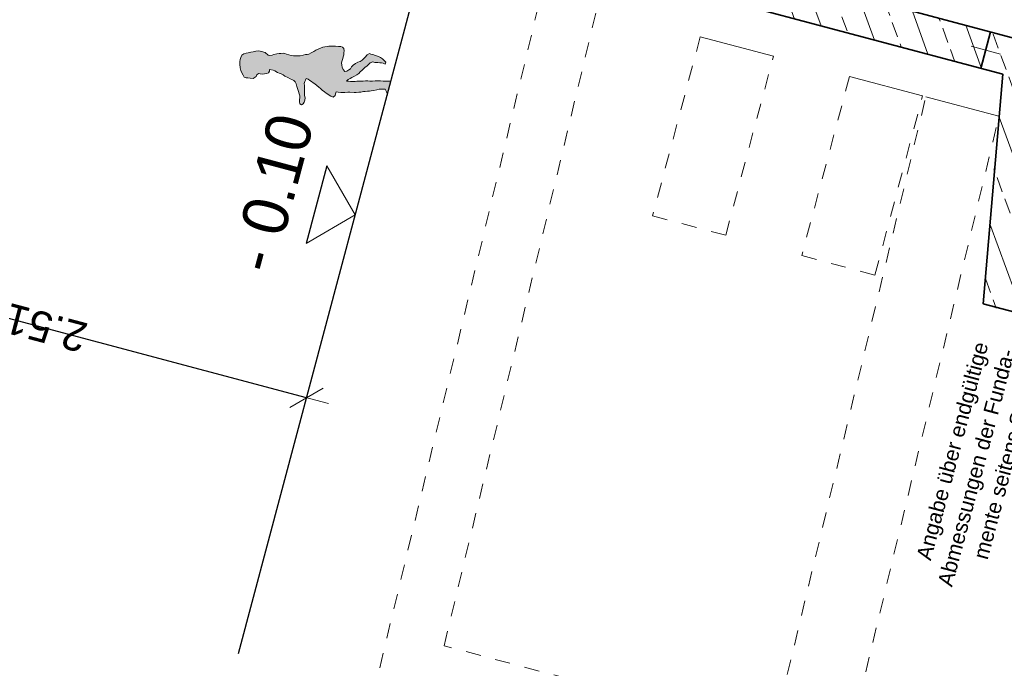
# Model space of a CAD drawing. Header units: metres. Extents: x 4462557 to 4462755, y 5328146 to 5328388.
# Tile 2 of 149: x 4462606.52 to 4462613.03, y 5328193.36 to 5328197.65. Entities that reach past the tile are written whole.
import ezdxf

# ---------------------------------------------------------------- set-up
doc = ezdxf.new("R2010")
doc.units = ezdxf.units.M
doc.header["$PDMODE"] = 65
doc.linetypes.add('AUSGEZOGEN', pattern=[0])
doc.linetypes.add('VERDECKT2_S2', pattern=[0.15000000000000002, 0.1, -0.05])
for name, color, linetype, lineweight in [('Maßlinie_Allgemein', 7, 'AUSGEZOGEN', 13), ('Schraffur', 7, 'AUSGEZOGEN', 158), ('Standard', 7, 'AUSGEZOGEN', 13), ('Wand', 7, 'AUSGEZOGEN', 35)]:
    doc.layers.add(name, color=color, linetype=linetype, lineweight=lineweight)
doc.styles.add('ARIAL', font='ARIAL.TTF')
doc.dimstyles.new('_DIMSTYLE_18', dxfattribs={"dimtxt": 0.2, "dimasz": 0.3, "dimexe": 0, "dimexo": 0, "dimgap": 0.1, "dimtad": 2, "dimrnd": 0.01, "dimzin": 4, "dimdsep": 46, "dimtxsty": 'ARIAL', "dimblk1": 'ALL_ML_STRICH', "dimblk2": 'ALL_ML_STRICH', "dimsah": 1, "dimcen": 0, "dimclrd": 7, "dimclre": 7, "dimclrt": 7, "dimadec": 0, "dimazin": 0, "dimtfac": 1, "dimtdec": 0, "dimtix": 1, "dimtmove": 2, "dimatfit": 3, "dimfxl": 0, "dimtzin": 0, "dimlwd": 0, "dimlwe": 13, "dimarcsym": 0})
doc.dimstyles.new('_DIMSTYLE_24', dxfattribs={"dimtxt": 0.2, "dimasz": 0.3, "dimexe": 0, "dimexo": 0, "dimgap": 0.1, "dimtad": 2, "dimdec": 1, "dimlfac": 100, "dimrnd": 1, "dimzin": 4, "dimdsep": 46, "dimtxsty": 'ARIAL', "dimblk1": 'ALL_ML_STRICH', "dimblk2": 'ALL_ML_STRICH', "dimsah": 1, "dimcen": 0, "dimclrd": 7, "dimclre": 7, "dimclrt": 7, "dimadec": 0, "dimazin": 0, "dimtfac": 1, "dimtdec": 0, "dimtix": 1, "dimtmove": 2, "dimatfit": 3, "dimfxl": 0, "dimtzin": 0, "dimlwd": 0, "dimlwe": 13, "dimarcsym": 0})

# ---------------------------------------------------------------- blocks, each defined once
blk = doc.blocks.new('ALL_ML_STRICH')
at = {"color": 0, "linetype": 'ByBlock', "lineweight": -2}
for p, q in [((0, -0.5), (0, 0.5)), ((-0.3, -0.3), (0.3, 0.3)), ((-1, 0), (0.5, 0))]:
    blk.add_line(p, q, dxfattribs=at)
blk = doc.blocks.new('*D637')
at = {"layer": 'DEFPOINTS', "color": 7, "linetype": 'AUSGEZOGEN', "lineweight": 13}
for p in [(4462606.924352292, 5328199.322656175), (4462609.251311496, 5328198.288955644), (4462608.414872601, 5328195.14843472)]:
    blk.add_point(p, dxfattribs=at)
at = {"layer": 'Maßlinie_Allgemein', "color": 7, "linetype": 'AUSGEZOGEN', "lineweight": -2}
for p, q in [((4462605.98496717, 5328195.795609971), (4462605.98496717, 5328195.795609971)), ((4462608.414872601, 5328195.14843472), (4462605.98496717, 5328195.795609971)), ((4462608.414872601, 5328195.14843472), (4462608.414872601, 5328195.14843472))]:
    blk.add_line(p, q, dxfattribs=at)
at = {"layer": 'Maßlinie_Allgemein', "color": 7, "linetype": 'AUSGEZOGEN', "lineweight": 13, "xscale": 0.3, "yscale": 0.3, "zscale": 0.3}
for p, rotation in [((4462605.98496717, 5328195.795609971), 165.0861851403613), ((4462608.414872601, 5328195.14843472), 345.0861851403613)]:
    blk.add_blockref('ALL_ML_STRICH', p, dxfattribs=dict(at, rotation=rotation))
at = {"layer": 'Maßlinie_Allgemein', "color": 7, "linetype": 'AUSGEZOGEN', "lineweight": 13, "insert": (4462606.241242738, 5328195.199617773), "char_height": 0.2, "width": 0.01, "attachment_point": 1, "rotation": 165.08618514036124, "line_spacing_factor": 0.6024096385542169, "style": 'ARIAL'}
blk.add_mtext('Einfahrtshöhe', dxfattribs=at)
at = {"layer": 'Maßlinie_Allgemein', "color": 7, "linetype": 'AUSGEZOGEN', "lineweight": 13, "insert": (4462606.692276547, 5328195.610756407), "char_height": 0.2, "width": 0.8, "attachment_point": 5, "rotation": 165.08618514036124, "style": 'ARIAL'}
blk.add_mtext('\\A1;{\\A1;{2.51\\H0.132000;\\S^ ;}}', dxfattribs=at)
blk = doc.blocks.new('*D638')
at = {"layer": 'DEFPOINTS', "color": 7, "linetype": 'AUSGEZOGEN', "lineweight": 13}
for p in [(4462606.939982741, 5328202.423074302), (4462606.924352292, 5328199.322656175), (4462605.98496717, 5328195.795609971)]:
    blk.add_point(p, dxfattribs=at)
at = {"layer": 'Maßlinie_Allgemein', "color": 7, "linetype": 'AUSGEZOGEN', "lineweight": -2}
for p, q in [((4462605.22850015, 5328195.997085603), (4462605.22850015, 5328195.997085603)), ((4462605.98496717, 5328195.795609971), (4462605.22850015, 5328195.997085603)), ((4462605.98496717, 5328195.795609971), (4462605.98496717, 5328195.795609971))]:
    blk.add_line(p, q, dxfattribs=at)
at = {"layer": 'Maßlinie_Allgemein', "color": 7, "linetype": 'AUSGEZOGEN', "lineweight": 13, "xscale": 0.3, "yscale": 0.3, "zscale": 0.3}
for p, rotation in [((4462605.22850015, 5328195.997085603), 165.0861851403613), ((4462605.98496717, 5328195.795609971), 345.0861851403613)]:
    blk.add_blockref('ALL_ML_STRICH', p, dxfattribs=dict(at, rotation=rotation))
at = {"layer": 'Maßlinie_Allgemein', "color": 7, "linetype": 'AUSGEZOGEN', "lineweight": 13, "insert": (4462605.328105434, 5328195.974086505), "char_height": 0.2, "width": 0.8, "attachment_point": 5, "rotation": 165.08618514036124, "style": 'ARIAL'}
blk.add_mtext('\\A1;{\\A1;{78\\H0.132000;\\S^ ;}}', dxfattribs=at)
blk = doc.blocks.new('*D646')
at = {"layer": 'DEFPOINTS', "color": 7, "linetype": 'AUSGEZOGEN', "lineweight": 13}
for p in [(4462613.271177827, 5328197.218313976), (4462614.479070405, 5328196.89660673), (4462612.885129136, 5328195.7688429)]:
    blk.add_point(p, dxfattribs=at)
at = {"layer": 'Maßlinie_Allgemein', "color": 7, "linetype": 'AUSGEZOGEN', "lineweight": -2}
for p, q in [((4462614.479070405, 5328196.89660673), (4462614.093021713, 5328195.447135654)), ((4462614.479070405, 5328196.89660673), (4462614.479070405, 5328196.89660673)), ((4462614.093021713, 5328195.447135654), (4462614.093021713, 5328195.447135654))]:
    blk.add_line(p, q, dxfattribs=at)
at = {"layer": 'Maßlinie_Allgemein', "color": 7, "linetype": 'AUSGEZOGEN', "lineweight": 13, "xscale": 0.3, "yscale": 0.3, "zscale": 0.3}
for p, rotation in [((4462614.479070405, 5328196.89660673), 75.08618509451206), ((4462614.093021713, 5328195.447135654), 255.086185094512)]:
    blk.add_blockref('ALL_ML_STRICH', p, dxfattribs=dict(at, rotation=rotation))
at = {"layer": 'Maßlinie_Allgemein', "color": 7, "linetype": 'AUSGEZOGEN', "lineweight": 13, "insert": (4462614.142431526, 5328195.645903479), "char_height": 0.2, "width": 0.8, "attachment_point": 5, "rotation": 255.08618509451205, "style": 'ARIAL'}
blk.add_mtext('\\A1;{\\A1;{1.50\\H0.132000;\\S^ ;}}', dxfattribs=at)

msp = doc.modelspace()

# ---------------------------------------------------------------- hatches: boundary and pattern name
at = {"layer": 'Schraffur', "linetype": 'AUSGEZOGEN', "lineweight": 18}
h = msp.add_hatch(dxfattribs=at)
h.set_pattern_fill('SCHRAFFUR_7', scale=0.09999999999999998, angle=65, style=0, pattern_type=2)
h.set_pattern_definition([(110, (0, 0), (-0.2819077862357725, -0.1026060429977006), []), (110, (-0.1409538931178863, -0.05130302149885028), (-0.2819077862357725, -0.1026060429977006), [0.1, -0.05])])
h.paths.add_polyline_path([(4462613.015596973, 5328197.286384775), (4462612.885129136, 5328195.7688429), (4462613.368286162, 5328195.640160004), (4462613.9473592, 5328197.814366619), (4462613.464202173, 5328197.943049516), (4462613.079938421, 5328197.527963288), (4462611.3239081, 5328197.995660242), (4462610.571860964, 5328198.195958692), (4462610.281966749, 5328198.273168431), (4462609.992072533, 5328198.350378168), (4462609.702178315, 5328198.427587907), (4462608.832495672, 5328198.65921712), (4462608.639233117, 5328198.710690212), (4462608.677837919, 5328198.855637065), (4462608.484575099, 5328198.907110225), (4462608.291312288, 5328198.958583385), (4462608.32904987, 5328198.534588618), (4462608.38162885, 5328198.520584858), (4462611.259566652, 5328197.754081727)], flags=0)
at = {"layer": 'Standard', "linetype": 'AUSGEZOGEN', "lineweight": 18}
msp.add_hatch(color=176, dxfattribs=at).paths.add_polyline_path([(4462608.52143117, 5328197.464380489), (4462608.506336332, 5328197.459248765), (4462608.491574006, 5328197.452504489), (4462608.476809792, 5328197.445760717), (4462608.461666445, 5328197.437585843), (4462608.430623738, 5328197.418397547), (4462608.417899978, 5328197.416446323), (4462608.406648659, 5328197.417154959), (4462608.392644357, 5328197.413256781), (4462608.373085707, 5328197.408553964), (4462608.362165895, 5328197.407646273), (4462608.346973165, 5328197.407876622), (4462608.328030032, 5328197.408345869), (4462608.312693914, 5328197.41090646), (4462608.297025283, 5328197.415079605), (4462608.282971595, 5328197.419586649), (4462608.270341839, 5328197.423710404), (4462608.260369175, 5328197.426366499), (4462608.244608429, 5328197.424464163), (4462608.233689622, 5328197.423560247), (4462608.218639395, 5328197.421464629), (4462608.198892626, 5328197.416047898), (4462608.187213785, 5328197.412290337), (4462608.17268608, 5328197.409295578), (4462608.161814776, 5328197.411431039), (4462608.142057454, 5328197.428893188), (4462608.132277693, 5328197.432265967), (4462608.108774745, 5328197.438525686), (4462608.094151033, 5328197.440892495), (4462608.079623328, 5328197.437897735), (4462608.061346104, 5328197.435137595), (4462608.047010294, 5328197.432855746), (4462608.029777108, 5328197.428293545), (4462608.015251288, 5328197.425298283), (4462608.001244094, 5328197.421396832), (4462607.987337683, 5328197.412136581), (4462607.979414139, 5328197.396706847), (4462607.976189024, 5328197.384597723), (4462607.973819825, 5328197.369972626), (4462607.972829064, 5328197.351932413), (4462607.976585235, 5328197.328811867), (4462607.980246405, 5328197.311056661), (4462607.984714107, 5328197.299190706), (4462607.994974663, 5328197.280441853), (4462608.003002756, 5328197.26762359), (4462608.0154415, 5328197.262782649), (4462608.026694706, 5328197.262073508), (4462608.042218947, 5328197.260226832), (4462608.062398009, 5328197.258668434), (4462608.081907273, 5328197.271776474), (4462608.086175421, 5328197.282079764), (4462608.097568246, 5328197.290485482), (4462608.108819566, 5328197.289776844), (4462608.120406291, 5328197.287458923), (4462608.137591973, 5328197.288981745), (4462608.151216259, 5328197.291453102), (4462608.163084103, 5328197.2959203), (4462608.168777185, 5328197.305844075), (4462608.168964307, 5328197.317998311), (4462608.19464933, 5328197.314209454), (4462608.204385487, 5328197.307804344), (4462608.223188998, 5328197.298220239), (4462608.234727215, 5328197.292859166), (4462608.246454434, 5328197.288207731), (4462608.259227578, 5328197.281753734), (4462608.272143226, 5328197.27297377), (4462608.29061523, 5328197.265005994), (4462608.307282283, 5328197.255990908), (4462608.31739745, 5328197.251008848), (4462608.330882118, 5328197.244365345), (4462608.339145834, 5328197.235300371), (4462608.346461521, 5328197.222675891), (4462608.351023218, 5328197.205440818), (4462608.356251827, 5328197.184980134), (4462608.361954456, 5328197.172021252), (4462608.365661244, 5328197.157305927), (4462608.370270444, 5328197.143110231), (4462608.369561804, 5328197.131858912), (4462608.367904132, 5328197.11704431), (4462608.368051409, 5328197.103277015), (4462608.369812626, 5328197.089839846), (4462608.38063743, 5328197.084668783), (4462608.392697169, 5328197.089848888), (4462608.399859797, 5328197.102429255), (4462608.403084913, 5328197.114538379), (4462608.404742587, 5328197.12935298), (4462608.401604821, 5328197.146204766), (4462608.401647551, 5328197.16068547), (4462608.40188029, 5328197.175879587), (4462608.401590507, 5328197.191972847), (4462608.400634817, 5328197.211295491), (4462608.399776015, 5328197.225252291), (4462608.403190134, 5328197.23807105), (4462608.408171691, 5328197.24818433), (4462608.413154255, 5328197.258301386), (4462608.426307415, 5328197.253274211), (4462608.437086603, 5328197.245063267), (4462608.448054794, 5328197.23756196), (4462608.457600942, 5328197.230443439), (4462608.469804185, 5328197.221857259), (4462608.482531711, 5328197.212363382), (4462608.49630428, 5328197.201071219), (4462608.506704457, 5328197.191437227), (4462608.518718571, 5328197.182133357), (4462608.533913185, 5328197.170458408), (4462608.544692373, 5328197.162247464), (4462608.554238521, 5328197.155128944), (4462608.564686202, 5328197.14853433), (4462608.575845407, 5328197.141750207), (4462608.590231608, 5328197.135630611), (4462608.603426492, 5328197.145080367), (4462608.609875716, 5328197.169294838), (4462608.622551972, 5328197.168206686), (4462608.641829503, 5328197.166124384), (4462608.667561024, 5328197.165371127), (4462608.687786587, 5328197.166848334), (4462608.700842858, 5328197.167187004), (4462608.729612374, 5328197.166388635), (4462608.743192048, 5328197.165823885), (4462608.761089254, 5328197.167157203), (4462608.77433453, 5328197.16820551), (4462608.791188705, 5328197.171344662), (4462608.802107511, 5328197.172248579), (4462608.817869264, 5328197.17415469), (4462608.829502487, 5328197.17487237), (4462608.841322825, 5328197.176300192), (4462608.858175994, 5328197.179435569), (4462608.88006023, 5328197.184287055), (4462608.895299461, 5328197.187092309), (4462608.918563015, 5328197.188524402), (4462608.934990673, 5328197.187201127), (4462608.942592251, 5328197.169920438), (4462608.948768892, 5328197.153019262), (4462608.950098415, 5328197.147333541), (4462608.974653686, 5328197.239529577), (4462608.966734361, 5328197.240522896), (4462608.947791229, 5328197.24099214), (4462608.932599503, 5328197.241226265), (4462608.9218697, 5328197.241031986), (4462608.902595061, 5328197.24311756), (4462608.883461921, 5328197.242873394), (4462608.86788829, 5328197.241681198), (4462608.84999008, 5328197.240344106), (4462608.833374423, 5328197.240961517), (4462608.819985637, 5328197.242235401), (4462608.804792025, 5328197.242470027), (4462608.789743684, 5328197.240373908), (4462608.775453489, 5328197.241131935), (4462608.76329875, 5328197.241317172), (4462608.747917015, 5328197.240837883), (4462608.7368082, 5328197.239220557), (4462608.722136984, 5328197.238547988), (4462608.704616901, 5328197.238638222), (4462608.691229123, 5328197.23991588), (4462608.677839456, 5328197.241194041), (4462608.689612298, 5328197.251026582), (4462608.702239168, 5328197.258343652), (4462608.714865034, 5328197.265656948), (4462608.7307189, 5328197.273638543), (4462608.745863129, 5328197.281809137), (4462608.759248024, 5328197.291972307), (4462608.769404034, 5328197.301471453), (4462608.781745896, 5328197.313440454), (4462608.790810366, 5328197.321702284), (4462608.800777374, 5328197.330491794), (4462608.815064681, 5328197.341174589), (4462608.826313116, 5328197.351906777), (4462608.834333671, 5328197.361978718), (4462608.85175586, 5328197.367250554), (4462608.866379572, 5328197.364883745), (4462608.885656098, 5328197.362797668), (4462608.898332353, 5328197.361709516), (4462608.909773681, 5328197.36171429), (4462608.920455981, 5328197.358869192), (4462608.933609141, 5328197.353842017), (4462608.938448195, 5328197.366281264), (4462608.928238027, 5328197.376628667), (4462608.91536699, 5328197.388444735), (4462608.903876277, 5328197.396845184), (4462608.890201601, 5328197.402775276), (4462608.871019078, 5328197.410936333), (4462608.852689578, 5328197.416578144), (4462608.839870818, 5328197.419992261), (4462608.829566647, 5328197.424264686), (4462608.81456681, 5328197.41376762), (4462608.800947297, 5328197.399854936), (4462608.790219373, 5328197.388216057), (4462608.782389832, 5328197.378861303), (4462608.769573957, 5328197.370834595), (4462608.75395471, 5328197.36660252), (4462608.737008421, 5328197.357387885), (4462608.721818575, 5328197.346177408), (4462608.7125176, 5328197.334166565), (4462608.705731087, 5328197.323005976), (4462608.695051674, 5328197.314410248), (4462608.681713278, 5328197.307282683), (4462608.666664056, 5328197.305190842), (4462608.657544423, 5328197.316771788), (4462608.649565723, 5328197.332628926), (4462608.647613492, 5328197.345348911), (4462608.646610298, 5328197.361632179), (4462608.650072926, 5328197.37749409), (4462608.653487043, 5328197.390312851), (4462608.657423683, 5328197.402232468), (4462608.661740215, 5328197.415570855), (4462608.661735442, 5328197.427012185), (4462608.662492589, 5328197.441306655), (4462608.660397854, 5328197.456352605), (4462608.651422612, 5328197.465607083), (4462608.642020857, 5328197.470399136), (4462608.625925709, 5328197.470109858), (4462608.606271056, 5328197.470768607), (4462608.594306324, 5328197.471667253), (4462608.577499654, 5328197.47156748), (4462608.562307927, 5328197.471801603), (4462608.551009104, 5328197.469470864), (4462608.535769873, 5328197.466665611)])

# ---------------------------------------------------------------- linework, layer by layer
at = {"layer": 'Standard', "color": 7, "linetype": 'AUSGEZOGEN', "lineweight": 35}
for p, q in [((4462608.639233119, 5328198.710690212), (4462613.079938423, 5328197.527963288)), ((4462608.329049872, 5328198.534588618), (4462613.015596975, 5328197.286384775)), ((4462612.870649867, 5328197.324989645), (4462612.934991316, 5328197.566568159)), ((4462612.885129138, 5328195.7688429), (4462613.015596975, 5328197.286384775)), ((4462612.885129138, 5328195.7688429), (4462613.368286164, 5328195.640160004))]:
    msp.add_line(p, q, dxfattribs=at)
at = {"layer": 'Standard', "color": 7, "linetype": 'AUSGEZOGEN', "lineweight": 25}
for p, q in [((4462607.964482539, 5328193.457385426), (4462609.251311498, 5328198.288955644)), ((4462608.548591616, 5328196.680804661), (4462608.412102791, 5328196.168339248))]:
    msp.add_line(p, q, dxfattribs=at)
at = {"layer": 'Standard', "color": 253, "linetype": 'VERDECKT2_S2', "lineweight": 13}
for p, q in [((4462608.89813578, 5328193.3639474), (4462609.965062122, 5328197.814270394)), ((4462609.323637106, 5328193.509335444), (4462610.332261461, 5328197.716471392)), ((4462611.016532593, 5328197.53422424), (4462610.701259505, 5328196.350489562)), ((4462611.184416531, 5328196.221806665), (4462611.49968962, 5328197.405541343)), ((4462612.002172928, 5328197.271711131), (4462611.68689984, 5328196.087976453)), ((4462611.497950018, 5328192.930234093), (4462612.506574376, 5328197.137370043)), ((4462612.170056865, 5328195.959293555), (4462612.485329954, 5328197.143028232)), ((4462611.922956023, 5328192.558323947), (4462612.989882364, 5328197.008646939)), ((4462610.701259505, 5328196.350489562), (4462611.184416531, 5328196.221806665)), ((4462611.68689984, 5328196.087976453), (4462612.170056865, 5328195.959293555)), ((4462611.497950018, 5328192.930234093), (4462609.323637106, 5328193.509335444))]:
    msp.add_line(p, q, dxfattribs=at)
at = {"layer": 'Standard', "color": 7, "linetype": 'VERDECKT2_S2', "lineweight": 13}
for q in [(4462612.941425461, 5328197.590726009), (4462612.757873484, 5328197.484383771), (4462612.864215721, 5328197.300831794), (4462613.047767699, 5328197.407174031)]:
    msp.add_line((4462612.902820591, 5328197.445778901), q, dxfattribs=at)
at = {"layer": 'Standard', "color": 7, "linetype": 'AUSGEZOGEN', "lineweight": 13}
for p, q in [((4462611.49968962, 5328197.405541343), (4462611.016532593, 5328197.53422424)), ((4462612.485329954, 5328197.143028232), (4462612.002172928, 5328197.271711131)), ((4462612.989882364, 5328197.008646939), (4462612.506574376, 5328197.137370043)), ((4462608.73657991, 5328196.356327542), (4462608.548591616, 5328196.680804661)), ((4462608.73657991, 5328196.356327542), (4462608.412102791, 5328196.168339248))]:
    msp.add_line(p, q, dxfattribs=at)
at = {"layer": 'Wand', "color": 52, "linetype": 'AUSGEZOGEN', "lineweight": 13}
for points in [[(4462608.974653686, 5328197.239529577), (4462608.966734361, 5328197.240522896), (4462608.947791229, 5328197.24099214), (4462608.932599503, 5328197.241226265), (4462608.9218697, 5328197.241031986), (4462608.902595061, 5328197.24311756), (4462608.883461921, 5328197.242873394), (4462608.86788829, 5328197.241681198), (4462608.84999008, 5328197.240344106), (4462608.833374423, 5328197.240961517), (4462608.819985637, 5328197.242235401), (4462608.804792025, 5328197.242470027), (4462608.789743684, 5328197.240373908), (4462608.775453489, 5328197.241131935), (4462608.76329875, 5328197.241317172), (4462608.747917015, 5328197.240837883), (4462608.7368082, 5328197.239220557), (4462608.722136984, 5328197.238547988), (4462608.704616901, 5328197.238638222), (4462608.691229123, 5328197.23991588), (4462608.677839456, 5328197.241194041), (4462608.689612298, 5328197.251026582), (4462608.702239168, 5328197.258343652), (4462608.714865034, 5328197.265656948), (4462608.7307189, 5328197.273638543), (4462608.745863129, 5328197.281809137), (4462608.759248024, 5328197.291972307), (4462608.769404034, 5328197.301471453), (4462608.781745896, 5328197.313440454), (4462608.790810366, 5328197.321702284), (4462608.800777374, 5328197.330491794), (4462608.815064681, 5328197.341174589), (4462608.826313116, 5328197.351906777), (4462608.834333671, 5328197.361978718), (4462608.85175586, 5328197.367250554), (4462608.866379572, 5328197.364883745), (4462608.885656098, 5328197.362797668), (4462608.898332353, 5328197.361709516), (4462608.909773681, 5328197.36171429), (4462608.920455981, 5328197.358869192), (4462608.933609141, 5328197.353842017), (4462608.938448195, 5328197.366281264), (4462608.928238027, 5328197.376628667), (4462608.91536699, 5328197.388444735), (4462608.903876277, 5328197.396845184), (4462608.890201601, 5328197.402775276), (4462608.871019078, 5328197.410936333), (4462608.852689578, 5328197.416578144), (4462608.839870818, 5328197.419992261), (4462608.829566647, 5328197.424264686), (4462608.81456681, 5328197.41376762), (4462608.800947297, 5328197.399854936), (4462608.790219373, 5328197.388216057), (4462608.782389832, 5328197.378861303), (4462608.769573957, 5328197.370834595), (4462608.75395471, 5328197.36660252), (4462608.737008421, 5328197.357387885), (4462608.721818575, 5328197.346177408), (4462608.7125176, 5328197.334166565), (4462608.705731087, 5328197.323005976), (4462608.695051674, 5328197.314410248), (4462608.681713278, 5328197.307282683), (4462608.666664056, 5328197.305190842), (4462608.657544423, 5328197.316771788), (4462608.649565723, 5328197.332628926), (4462608.647613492, 5328197.345348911), (4462608.646610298, 5328197.361632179), (4462608.650072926, 5328197.37749409), (4462608.653487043, 5328197.390312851), (4462608.657423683, 5328197.402232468), (4462608.661740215, 5328197.415570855), (4462608.661735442, 5328197.427012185), (4462608.662492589, 5328197.441306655), (4462608.660397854, 5328197.456352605), (4462608.651422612, 5328197.465607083), (4462608.642020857, 5328197.470399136), (4462608.625925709, 5328197.470109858), (4462608.606271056, 5328197.470768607), (4462608.594306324, 5328197.471667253), (4462608.577499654, 5328197.47156748), (4462608.562307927, 5328197.471801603), (4462608.551009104, 5328197.469470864), (4462608.535769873, 5328197.466665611), (4462608.52143117, 5328197.464380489), (4462608.506336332, 5328197.459248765), (4462608.491574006, 5328197.452504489), (4462608.476809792, 5328197.445760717), (4462608.461666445, 5328197.437585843), (4462608.446145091, 5328197.427991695), (4462608.430623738, 5328197.418397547), (4462608.417899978, 5328197.416446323), (4462608.406648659, 5328197.417154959), (4462608.392644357, 5328197.413256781), (4462608.373085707, 5328197.408553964), (4462608.362165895, 5328197.407646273), (4462608.346973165, 5328197.407876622), (4462608.328030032, 5328197.408345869), (4462608.312693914, 5328197.41090646), (4462608.297025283, 5328197.415079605), (4462608.282971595, 5328197.419586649), (4462608.270341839, 5328197.423710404), (4462608.260369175, 5328197.426366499), (4462608.244608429, 5328197.424464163), (4462608.233689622, 5328197.423560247), (4462608.218639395, 5328197.421464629), (4462608.198892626, 5328197.416047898), (4462608.187213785, 5328197.412290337), (4462608.17268608, 5328197.409295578), (4462608.161814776, 5328197.411431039)], [(4462608.161814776, 5328197.411431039), (4462608.142057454, 5328197.428893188), (4462608.132277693, 5328197.432265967), (4462608.118745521, 5328197.435870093), (4462608.108774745, 5328197.438525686), (4462608.094151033, 5328197.440892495), (4462608.079623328, 5328197.437897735), (4462608.061346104, 5328197.435137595), (4462608.047010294, 5328197.432855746), (4462608.029777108, 5328197.428293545), (4462608.015251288, 5328197.425298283), (4462608.001244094, 5328197.421396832), (4462607.987337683, 5328197.412136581), (4462607.979414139, 5328197.396706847), (4462607.976189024, 5328197.384597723), (4462607.973819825, 5328197.369972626), (4462607.972829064, 5328197.351932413), (4462607.976585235, 5328197.328811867), (4462607.980246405, 5328197.311056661), (4462607.984714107, 5328197.299190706), (4462607.994974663, 5328197.280441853), (4462608.003002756, 5328197.26762359), (4462608.0154415, 5328197.262782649), (4462608.026694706, 5328197.262073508), (4462608.042218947, 5328197.260226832), (4462608.062398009, 5328197.258668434), (4462608.081907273, 5328197.271776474), (4462608.086175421, 5328197.282079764), (4462608.097568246, 5328197.290485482), (4462608.108819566, 5328197.289776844), (4462608.120406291, 5328197.287458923), (4462608.137591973, 5328197.288981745), (4462608.151216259, 5328197.291453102), (4462608.163084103, 5328197.2959203), (4462608.168777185, 5328197.305844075), (4462608.168964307, 5328197.317998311), (4462608.19464933, 5328197.314209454), (4462608.204385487, 5328197.307804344), (4462608.223188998, 5328197.298220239), (4462608.234727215, 5328197.292859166), (4462608.246454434, 5328197.288207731), (4462608.259227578, 5328197.281753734), (4462608.272143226, 5328197.27297377), (4462608.29061523, 5328197.265005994), (4462608.307282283, 5328197.255990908), (4462608.31739745, 5328197.251008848), (4462608.330882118, 5328197.244365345), (4462608.339145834, 5328197.235300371), (4462608.346461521, 5328197.222675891), (4462608.351023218, 5328197.205440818), (4462608.356251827, 5328197.184980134), (4462608.361954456, 5328197.172021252), (4462608.365661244, 5328197.157305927), (4462608.370270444, 5328197.143110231), (4462608.369561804, 5328197.131858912), (4462608.367904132, 5328197.11704431), (4462608.368051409, 5328197.103277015), (4462608.369812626, 5328197.089839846), (4462608.38063743, 5328197.084668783), (4462608.392697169, 5328197.089848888), (4462608.399859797, 5328197.102429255), (4462608.403084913, 5328197.114538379), (4462608.404742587, 5328197.12935298), (4462608.401604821, 5328197.146204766), (4462608.401647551, 5328197.16068547), (4462608.40188029, 5328197.175879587), (4462608.401590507, 5328197.191972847), (4462608.400634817, 5328197.211295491), (4462608.399776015, 5328197.225252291), (4462608.403190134, 5328197.23807105), (4462608.408171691, 5328197.24818433), (4462608.413154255, 5328197.258301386), (4462608.426307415, 5328197.253274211), (4462608.437086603, 5328197.245063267), (4462608.448054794, 5328197.23756196), (4462608.457600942, 5328197.230443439), (4462608.469804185, 5328197.221857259), (4462608.482531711, 5328197.212363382), (4462608.49630428, 5328197.201071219), (4462608.506704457, 5328197.191437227), (4462608.518718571, 5328197.182133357), (4462608.533913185, 5328197.170458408), (4462608.544692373, 5328197.162247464), (4462608.554238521, 5328197.155128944), (4462608.564686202, 5328197.14853433), (4462608.575845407, 5328197.141750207), (4462608.590231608, 5328197.135630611), (4462608.603426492, 5328197.145080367), (4462608.606461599, 5328197.156476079), (4462608.609875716, 5328197.169294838), (4462608.622551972, 5328197.168206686), (4462608.641829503, 5328197.166124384), (4462608.667561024, 5328197.165371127), (4462608.687786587, 5328197.166848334), (4462608.700842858, 5328197.167187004), (4462608.729612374, 5328197.166388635), (4462608.743192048, 5328197.165823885), (4462608.761089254, 5328197.167157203), (4462608.77433453, 5328197.16820551), (4462608.791188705, 5328197.171344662), (4462608.802107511, 5328197.172248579), (4462608.817869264, 5328197.17415469), (4462608.829502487, 5328197.17487237), (4462608.841322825, 5328197.176300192), (4462608.858175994, 5328197.179435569), (4462608.88006023, 5328197.184287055), (4462608.895299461, 5328197.187092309), (4462608.918563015, 5328197.188524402), (4462608.934990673, 5328197.187201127), (4462608.942592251, 5328197.169920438), (4462608.948768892, 5328197.153019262), (4462608.950098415, 5328197.147333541)]]:
    msp.add_lwpolyline(points, dxfattribs=at)

# ---------------------------------------------------------------- texts
at = {"layer": 'Standard', "color": 7, "linetype": 'AUSGEZOGEN', "lineweight": 18, "insert": (4462608.335400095, 5328196.463176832), "char_height": 0.3, "width": 1.221817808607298, "attachment_point": 8, "rotation": 75.08618501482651, "style": 'ARIAL'}
msp.add_mtext('\\W0.98;-\\~0.10', dxfattribs=at)
at = {"layer": 'Standard', "color": 7, "linetype": 'AUSGEZOGEN', "lineweight": 18, "insert": (4462612.824008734, 5328195.526406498), "char_height": 0.1, "width": 1.673640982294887, "attachment_point": 3, "rotation": 75.0861851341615, "line_spacing_factor": 1.084337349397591, "style": 'ARIAL'}
msp.add_mtext('{\\fArial|i0|b0;\\H0.100000;\\W1.000000;\\C7;Angabe über endgültige }\\P{\\fArial|i0|b0;\\H0.100000;\\W1.000000;\\C7;Abmessungen der Funda-}\\P{\\fArial|i0|b0;\\H0.100000;\\W1.000000;\\C7;mente seitens Statiker}\\P', dxfattribs=at)

# ---------------------------------------------------------------- dimensions: what is measured, and where the dimension line sits
at = {"layer": 'Maßlinie_Allgemein', "color": 7, "linetype": 'AUSGEZOGEN', "lineweight": 13}
for base, p1, p2, angle, dimstyle, picture, middle in [((4462605.22850015, 5328195.997085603), (4462605.98496717, 5328195.795609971), (4462605.22850015, 5328195.997085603), 165.0861851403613, '_DIMSTYLE_24', '*D638', (4462605.328105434, 5328195.974086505)), ((4462614.093021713, 5328195.447135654), (4462614.479070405, 5328196.89660673), (4462614.093021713, 5328195.447135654), 255.08618509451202, '_DIMSTYLE_18', '*D646', (4462614.142431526, 5328195.645903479))]:
    dim = msp.add_linear_dim(base=base, p1=p1, p2=p2, angle=angle, dimstyle=dimstyle, override={"dimpost": '<>', "dimclrd": 7, "dimclre": 7, "dimclrt": 7, "dimlwd": 0, "dimlwe": 13}, dxfattribs=at)
    dim.commit()
    dim.dimension.update_dxf_attribs({"geometry": picture, "text_midpoint": middle, "dimtype": 160})
dim = msp.add_linear_dim(base=(4462605.98496717, 5328195.795609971), p1=(4462608.414872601, 5328195.14843472), p2=(4462605.98496717, 5328195.795609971), angle=165.0861851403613, text='<>\\XEinfahrtshöhe', dimstyle='_DIMSTYLE_18', override={"dimpost": '<>', "dimclrd": 7, "dimclre": 7, "dimclrt": 7, "dimlwd": 0, "dimlwe": 13}, dxfattribs=at)
dim.commit()
dim.dimension.update_dxf_attribs({"geometry": '*D637', "text_midpoint": (4462606.692276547, 5328195.610756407), "dimtype": 160})

doc.saveas('drawing.dxf')
